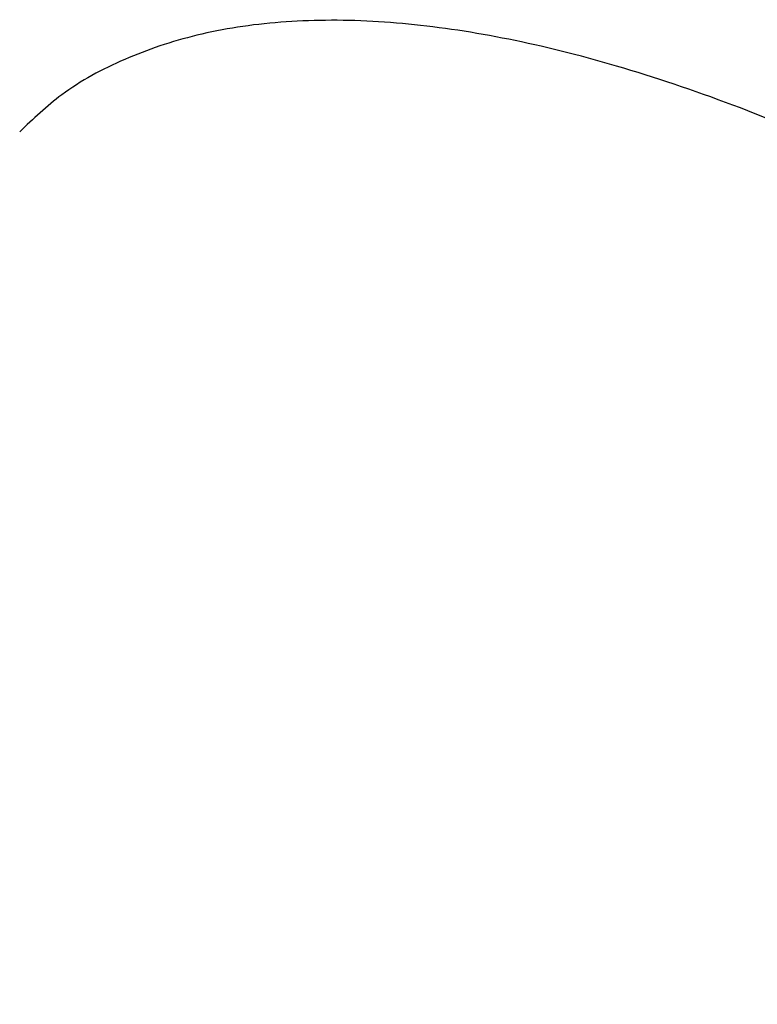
# Model space of a CAD drawing. Header units: millimetres. Extents: x 8 to 486, y 12 to 546.
# Tile 42 of 121: x 447.097 to 447.67, y 186.61 to 187.374. Entities that reach past the tile are written whole.
import ezdxf

# ---------------------------------------------------------------- set-up
doc = ezdxf.new("R2010")
doc.units = ezdxf.units.MM

msp = doc.modelspace()

# ---------------------------------------------------------------- linework, layer by layer
at = {"color": 7, "linetype": 'Continuous', "lineweight": 30}
msp.add_open_spline([(449.34412, 184.86398), (449.35245, 184.87079), (449.37544, 184.88958), (449.40349, 184.92961), (449.42906, 184.98265), (449.44583, 185.04362), (449.45419, 185.11263), (449.45363, 185.18854), (449.44439, 185.27021), (449.42669, 185.35733), (449.4002, 185.45068), (449.36528, 185.54839), (449.32255, 185.64916), (449.27229, 185.75269), (449.21396, 185.85982), (449.14862, 185.96831), (449.07723, 186.07682), (449.00009, 186.18509), (448.9165, 186.29393), (448.82812, 186.40099), (448.73612, 186.50502), (448.6408, 186.60585), (448.54139, 186.70415), (448.43993, 186.79773), (448.3377, 186.88557), (448.23497, 186.96761), (448.13095, 187.0443), (448.04001, 187.10568), (447.96305, 187.15365), (447.88818, 187.1973), (447.80283, 187.24252), (447.70793, 187.28628), (447.61562, 187.32197), (447.52795, 187.34861), (447.44588, 187.36609), (447.36947, 187.37459), (447.29829, 187.37394), (447.23395, 187.36401), (447.17736, 187.34481), (447.13113, 187.31993), (447.10735, 187.29732), (447.09685, 187.28733)], degree=3, knots=[0, 0, 0, 0, 0.015386, 0.042459, 0.068578, 0.094879, 0.121752, 0.148823, 0.174941, 0.20124, 0.228111, 0.25518, 0.281296, 0.307593, 0.334463, 0.36153, 0.387646, 0.413944, 0.440813, 0.46788, 0.493998, 0.520297, 0.547168, 0.574236, 0.600356, 0.626657, 0.65353, 0.6806, 0.697287, 0.71402, 0.740142, 0.766445, 0.79332, 0.820393, 0.846514, 0.872817, 0.899692, 0.926765, 0.952886, 0.979188, 1, 1, 1, 1], dxfattribs=at)

doc.saveas('drawing.dxf')
